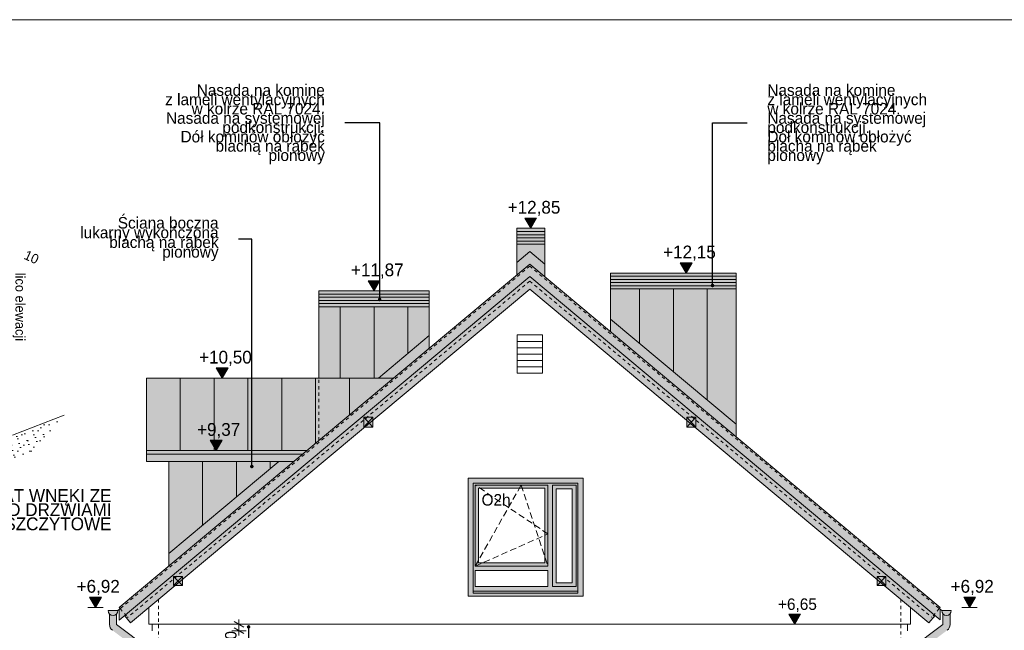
# Model space of a CAD drawing. Extents: x -149893 to 127691, y 5328 to 37028.
# Tile 22 of 88: x -58772 to -43348, y 27469 to 37028. Entities that reach past the tile are written whole.
import ezdxf

# ---------------------------------------------------------------- set-up
doc = ezdxf.new("R2010")
doc.units = 0
doc.header["$MEASUREMENT"] = 0
doc.linetypes.add('Hidden Line', pattern=[100, 50, -50])
doc.linetypes.add('Krawędzie ukryte', pattern=[150, 100, -50])
for name, color, linetype, lineweight, true_color in [('ARCH dach_Nr_Pióra__2', 7, 'Continuous', 13, 0x7f7f7f), ('arch izolacje_Nr_Pióra__9', 7, 'Continuous', 13, 0x3dad99), ('Arch kolorystyka_Nr_Pióra__74', 7, 'Continuous', 20, 0xe4ad2c), ('Arch kolorystyka_Nr_Pióra__81', 7, 'Continuous', 13, 0x6a6a6a), ('Arch okna_Nr_Pióra__2', 7, 'Continuous', 13, 0x7f7f7f), ('Arch okna_Nr_Pióra__82', 7, 'Continuous', 20, 0xaaaaaa)]:
    doc.layers.add(name, color=color, linetype=linetype, lineweight=lineweight, true_color=true_color)
for name, color, linetype, lineweight in [('arch izolacje_Nr_Pióra__5', 7, 'Continuous', 13), ('Arch okna_Nr_Pióra__100', 2, 'Continuous', 13), ('Arch okna_Nr_Pióra__5', 7, 'Continuous', 13), ('Arch opisy okien_Nr_Pióra__21', 7, 'Continuous', 13), ('Arch opisy_Nr_Pióra__1', 7, 'Continuous', 25), ('Arch opisy_Nr_Pióra__21', 7, 'Continuous', 13), ('ARCH TABELA_Nr_Pióra__21', 7, 'Continuous', 13), ('Arch wymiary_Nr_Pióra__21', 7, 'Continuous', 13), ('Arch wymiary_Nr_Pióra__5', 7, 'Continuous', 13), ('INWENT DACH_Nr_Pióra__21', 7, 'Continuous', 13), ('INWENT KONST. DREWNIANA_Nr_Pióra__21', 7, 'Continuous', 13), ('INWENT ODWODNIENIE_Nr_Pióra__21', 7, 'Continuous', 13), ('INWENT. OKNA_Nr_Pióra__5', 7, 'Continuous', 13), ('INWENT.ŚCIANY_Nr_Pióra__5', 7, 'Continuous', 13)]:
    doc.layers.add(name, color=color, linetype=linetype, lineweight=lineweight)
doc.layers.add('Arch wymiary', color=7, linetype='Continuous')
doc.styles.add('GENERATED_STYLE_1', font='txt')
doc.styles.add('GENERATED_STYLE_3', font='txt')
doc.styles.add('GENERATED_STYLE_4', font='txt')
doc.styles.add('GENERATED_STYLE_8', font='txt')
doc.dimstyles.new('GENERATED_STYLE__6', dxfattribs={"dimtxt": 179.999995, "dimasz": 114, "dimexe": 0.18, "dimexo": 0, "dimgap": 0.09, "dimtad": 1, "dimdec": 0, "dimlfac": 0.1, "dimzin": 0, "dimdsep": 46, "dimtxsty": 'GENERATED_STYLE_3', "dimblk": 'ARROWHEAD_2', "dimblk1": 'ARROWHEAD_2', "dimblk2": 'ARROWHEAD_2', "dimcen": 0.09, "dimclrd": 7, "dimclre": 7, "dimclrt": 7, "dimazin": 0, "dimtfac": 1, "dimtdec": 4, "dimtmove": 0, "dimatfit": 3, "dimfxl": 0, "dimtolj": 1, "dimtzin": 0, "dimarcsym": 0})
doc.dimstyles.new('GENERATED_STYLE__8', dxfattribs={"dimtxt": 0.18, "dimasz": 109.44, "dimexe": 0.18, "dimexo": 0.0625, "dimgap": 0.09, "dimtad": 0, "dimtih": 1, "dimtoh": 1, "dimdec": 4, "dimzin": 0, "dimdsep": 46, "dimcen": 0.09, "dimadec": 0, "dimazin": 0, "dimtfac": 1, "dimtdec": 4, "dimtmove": 0, "dimatfit": 3, "dimldrblk": 'ARROWHEAD_11', "dimfxl": 0, "dimtolj": 1, "dimtzin": 0, "dimarcsym": 0})

# ---------------------------------------------------------------- blocks, each defined once
blk = doc.blocks.new('Wymiary_42', base_point=(-50767, 33763))
at = {"layer": 'Arch wymiary_Nr_Pióra__21', "linetype": 'Continuous'}
blk.add_hatch(color=256, dxfattribs=at).paths.add_polyline_path([(-50767, 33763), (-50860, 33923), (-50674, 33923)], flags=0)
for p, q in [((-50767, 33763), (-50860, 33923)), ((-50860, 33923), (-50674, 33923)), ((-50674, 33923), (-50767, 33763)), ((-50767, 33763), (-50887, 33763)), ((-50767, 33763), (-50647, 33763))]:
    blk.add_line(p, q, dxfattribs=at)
at = {"layer": 'Arch wymiary_Nr_Pióra__21', "insert": (-51128, 33955), "char_height": 200, "attachment_point": 7, "style": 'GENERATED_STYLE_1'}
blk.add_mtext('{+12,85}', dxfattribs=at)
blk = doc.blocks.new('Wymiary_43', base_point=(-48332, 33063))
at = {"layer": 'Arch wymiary_Nr_Pióra__21', "linetype": 'Continuous'}
blk.add_hatch(color=256, dxfattribs=at).paths.add_polyline_path([(-48332, 33063), (-48425, 33223), (-48239, 33223)], flags=0)
for p, q in [((-48332, 33063), (-48425, 33223)), ((-48425, 33223), (-48239, 33223)), ((-48239, 33223), (-48332, 33063)), ((-48332, 33063), (-48452, 33063)), ((-48332, 33063), (-48212, 33063))]:
    blk.add_line(p, q, dxfattribs=at)
at = {"layer": 'Arch wymiary_Nr_Pióra__21', "insert": (-48693, 33255), "char_height": 200, "attachment_point": 7, "style": 'GENERATED_STYLE_1'}
blk.add_mtext('{+12,15}', dxfattribs=at)
blk = doc.blocks.new('Wymiary_44', base_point=(-53222, 32783))
at = {"layer": 'Arch wymiary_Nr_Pióra__21', "linetype": 'Continuous'}
blk.add_hatch(color=256, dxfattribs=at).paths.add_polyline_path([(-53222, 32783), (-53315, 32943), (-53129, 32943)], flags=0)
for p, q in [((-53222, 32783), (-53315, 32943)), ((-53315, 32943), (-53129, 32943)), ((-53129, 32943), (-53222, 32783)), ((-53222, 32783), (-53342, 32783)), ((-53222, 32783), (-53102, 32783))]:
    blk.add_line(p, q, dxfattribs=at)
at = {"layer": 'Arch wymiary_Nr_Pióra__21', "insert": (-53583, 32975), "char_height": 200, "attachment_point": 7, "style": 'GENERATED_STYLE_1'}
blk.add_mtext('{+11,87}', dxfattribs=at)
blk = doc.blocks.new('Wymiary_45', base_point=(-55600, 31416))
at = {"layer": 'Arch wymiary_Nr_Pióra__21', "linetype": 'Continuous'}
blk.add_hatch(color=256, dxfattribs=at).paths.add_polyline_path([(-55600, 31416), (-55693, 31576), (-55508, 31576)], flags=0)
for p, q in [((-55600, 31416), (-55693, 31576)), ((-55693, 31576), (-55508, 31576)), ((-55508, 31576), (-55600, 31416)), ((-55600, 31416), (-55720, 31416)), ((-55600, 31416), (-55480, 31416))]:
    blk.add_line(p, q, dxfattribs=at)
at = {"layer": 'Arch wymiary_Nr_Pióra__21', "insert": (-55962, 31608), "char_height": 200, "attachment_point": 7, "style": 'GENERATED_STYLE_1'}
blk.add_mtext('{+10,50}', dxfattribs=at)
blk = doc.blocks.new('Wymiary_46', base_point=(-55696, 30284))
at = {"layer": 'Arch wymiary_Nr_Pióra__21', "linetype": 'Continuous'}
blk.add_hatch(color=256, dxfattribs=at).paths.add_polyline_path([(-55696, 30284), (-55789, 30444), (-55603, 30444)], flags=0)
for p, q in [((-55696, 30284), (-55789, 30444)), ((-55789, 30444), (-55603, 30444)), ((-55603, 30444), (-55696, 30284)), ((-55696, 30284), (-55816, 30284)), ((-55696, 30284), (-55576, 30284))]:
    blk.add_line(p, q, dxfattribs=at)
at = {"layer": 'Arch wymiary_Nr_Pióra__21', "insert": (-55994, 30476), "char_height": 200, "attachment_point": 7, "style": 'GENERATED_STYLE_1'}
blk.add_mtext('{+9,37}', dxfattribs=at)
blk = doc.blocks.new('Wymiary_59', base_point=(-43893, 27828))
at = {"layer": 'Arch wymiary_Nr_Pióra__21', "linetype": 'Continuous'}
blk.add_hatch(color=256, dxfattribs=at).paths.add_polyline_path([(-43893, 27828), (-43985, 27988), (-43800, 27988)], flags=0)
for p, q in [((-43893, 27828), (-43985, 27988)), ((-43985, 27988), (-43800, 27988)), ((-43800, 27988), (-43893, 27828)), ((-43893, 27828), (-44013, 27828)), ((-43893, 27828), (-43773, 27828))]:
    blk.add_line(p, q, dxfattribs=at)
at = {"layer": 'Arch wymiary_Nr_Pióra__21', "insert": (-44190, 28020), "char_height": 200, "attachment_point": 7, "style": 'GENERATED_STYLE_1'}
blk.add_mtext('{+6,92}', dxfattribs=at)
blk = doc.blocks.new('Wymiary_60', base_point=(-57584, 27828))
at = {"layer": 'Arch wymiary_Nr_Pióra__21', "linetype": 'Continuous'}
blk.add_hatch(color=256, dxfattribs=at).paths.add_polyline_path([(-57584, 27828), (-57677, 27988), (-57491, 27988)], flags=0)
for p, q in [((-57584, 27828), (-57677, 27988)), ((-57677, 27988), (-57491, 27988)), ((-57491, 27988), (-57584, 27828)), ((-57584, 27828), (-57704, 27828)), ((-57584, 27828), (-57464, 27828))]:
    blk.add_line(p, q, dxfattribs=at)
at = {"layer": 'Arch wymiary_Nr_Pióra__21', "insert": (-57881, 28020), "char_height": 200, "attachment_point": 7, "style": 'GENERATED_STYLE_1'}
blk.add_mtext('{+6,92}', dxfattribs=at)
blk = doc.blocks.new('*D419')
at = {"layer": 'Arch wymiary_Nr_Pióra__5', "linetype": 'Continuous'}
for p, q in [((-55337, 27563), (-55337, 27636)), ((-55225, 27563), (-55450, 27563)), ((-55225, 27463), (-55450, 27463)), ((-55262, 27520), (-55412, 27606)), ((-55412, 27506), (-55262, 27420)), ((-55337, 27463), (-55337, 27563)), ((-55337, 27389), (-55337, 27463))]:
    blk.add_line(p, q, dxfattribs=at)
at = {"layer": 'Arch wymiary_Nr_Pióra__5', "insert": (-55373, 27189), "char_height": 180, "attachment_point": 7, "rotation": 90, "style": 'GENERATED_STYLE_3'}
blk.add_mtext('{10}', dxfattribs=at)
blk = doc.blocks.new('ARROWHEAD_2')
at = {"color": 0, "linetype": 'Continuous', "lineweight": 0}
for p, q in [((0, 0), (-1, 0)), ((-0.38, -0.66), (0.38, 0.66))]:
    blk.add_line(p, q, dxfattribs=at)
blk = doc.blocks.new('Wymiary_107', base_point=(-46630, 27563))
at = {"layer": 'Arch wymiary_Nr_Pióra__5', "linetype": 'Continuous'}
blk.add_hatch(color=256, dxfattribs=at).paths.add_polyline_path([(-46630, 27563), (-46723, 27723), (-46538, 27723)], flags=0)
for p, q in [((-46630, 27563), (-46723, 27723)), ((-46723, 27723), (-46538, 27723)), ((-46538, 27723), (-46630, 27563)), ((-46630, 27563), (-46750, 27563)), ((-46630, 27563), (-46510, 27563))]:
    blk.add_line(p, q, dxfattribs=at)
at = {"layer": 'Arch wymiary_Nr_Pióra__5', "insert": (-46893, 27755), "char_height": 180, "attachment_point": 7, "style": 'GENERATED_STYLE_3'}
blk.add_mtext('{+6,65}', dxfattribs=at)
blk = doc.blocks.new('ARROWHEAD_11')
at = {"color": 0, "linetype": 'Continuous', "lineweight": 0}
blk.add_line((0, 0), (-1, 0), dxfattribs=at)
at = {"color": 0, "linetype": 'Continuous', "lineweight": 0, "const_width": 0.25, "flags": 128}
blk.add_lwpolyline([(-0.125, 0, 1), (0.125, 0, 1)], format="xyb", close=True, dxfattribs=at)

msp = doc.modelspace()

# ---------------------------------------------------------------- hatches: boundary and pattern name
at = {"layer": 'Arch kolorystyka_Nr_Pióra__74', "linetype": 'Continuous'}
msp.add_hatch(color=256, dxfattribs=at).paths.add_polyline_path([(-57035.9, 27585.4), (-56333, 28172.8), (-56221.9, 28172.8), (-56221.9, 28265.6), (-53371.4, 30647.8), (-53241.9, 30647.8), (-53241.9, 30756), (-50781.9, 32811.8), (-48321.9, 30756), (-48321.9, 30647.8), (-48192.5, 30647.8), (-45341.9, 28265.6), (-45341.9, 28172.8), (-45230.9, 28172.8), (-44527.9, 27585.4), (-44431.8, 27700.5), (-50781.9, 33007.3), (-57132.1, 27700.5)], flags=0)
at = {"layer": 'Arch kolorystyka_Nr_Pióra__81', "linetype": 'Continuous'}
for points in [[(-57216.1, 27630.3), (-57216.1, 27793.2), (-57196.9, 27809.2), (-57213, 27828.4), (-56436.9, 28476.9), (-56436.9, 30111.6), (-56786.9, 30111.6), (-56786.9, 31416.1), (-54086.9, 31416.1), (-54086.9, 32782.8), (-52356.9, 32782.8), (-52356.9, 31886.6), (-50986.9, 33031.5), (-50986.9, 33762.8), (-50546.9, 33762.8), (-50546.9, 33006.4), (-49516.9, 32145.7), (-49516.9, 33062.8), (-47546.9, 33062.8), (-47546.9, 30499.3), (-44350.9, 27828.4), (-44366.9, 27809.2), (-44351.6, 27796.4), (-44351.6, 27633.5), (-44427.7, 27697.1), (-50781.9, 33007.3)], [(-57385.3, 27777.2, 0.189103), (-57365.3, 27726.2), (-57365.3, 27557.3, 0.2367763), (-57321.1, 27469.2), (-56786.9, 27070.8), (-56786.9, 19612.8), (-56676.9, 19612.8), (-56676.9, 20652.8), (-56746.9, 20652.8), (-56746.9, 27178.2), (-57255.3, 27557.3), (-57255.3, 27726.2, 0.189103), (-57235.3, 27777.2)], [(-44886.9, 19542.8), (-44776.9, 19542.8), (-44776.9, 27070.8), (-44242.8, 27469.2, 0.2367763), (-44198.6, 27557.3), (-44198.6, 27726.2, 0.189103), (-44178.6, 27777.2), (-44328.6, 27777.2, 0.189103), (-44308.6, 27726.2), (-44308.6, 27557.3), (-44816.9, 27178.2), (-44816.9, 20652.8), (-44886.9, 20652.8)]]:
    msp.add_hatch(color=256, dxfattribs=at).paths.add_polyline_path(points, flags=0)
at = {"layer": 'Arch okna_Nr_Pióra__100', "linetype": 'Continuous'}
h = msp.add_hatch(color=256, dxfattribs=at)
h.paths.add_polyline_path([(-51746.9, 28002.8), (-49946.9, 28002.8), (-49946.9, 29852.8), (-51746.9, 29852.8)], flags=0)
h.paths.add_polyline_path([(-51666.9, 28052.8), (-50026.9, 28052.8), (-50026.9, 29772.8), (-51666.9, 29772.8)], flags=0)
h = msp.add_hatch(color=256, dxfattribs=at)
h.paths.add_polyline_path([(-50426.9, 28152.8), (-50056.9, 28152.8), (-50056.9, 29742.8), (-50426.9, 29742.8)], flags=0)
h.paths.add_polyline_path([(-50366.9, 29682.8), (-50366.9, 28212.8), (-50116.9, 28212.8), (-50116.9, 29682.8)], flags=0)
at = {"layer": 'Arch okna_Nr_Pióra__2', "linetype": 'Continuous'}
h = msp.add_hatch(dxfattribs=at)
h.set_pattern_fill('Carpet', color=256, style=0, pattern_type=2)
h.set_pattern_definition([(45, (0, 300), (-95.45942, 95.45942), [0, -90, 0, -135]), (110, (300, 300), (126.8585, 46.17272), [0, -66, 0, -114])])
h.paths.add_polyline_path([(-63563.4, 28725.2), (-58076.9, 30835.4), (-58573.6, 30258.7), (-62750.6, 28684.2)], flags=0)
at = {"layer": 'Arch okna_Nr_Pióra__82', "linetype": 'Continuous'}
h = msp.add_hatch(color=256, dxfattribs=at)
h.paths.add_polyline_path([(-51666.9, 28052.8), (-50026.9, 28052.8), (-50026.9, 29772.8), (-51666.9, 29772.8)], flags=0)
h.paths.add_polyline_path([(-50496.9, 28152.8), (-51636.9, 28152.8), (-51636.9, 28402.8), (-50496.9, 28402.8)], flags=0)
h.paths.add_polyline_path([(-50546.9, 28522.8), (-51586.9, 28522.8), (-51586.9, 29692.8), (-50546.9, 29692.8)], flags=0)
h.paths.add_polyline_path([(-50056.9, 28152.8), (-50426.9, 28152.8), (-50426.9, 29742.8), (-50056.9, 29742.8)], flags=0)

# ---------------------------------------------------------------- linework, layer by layer
at = {"layer": 'ARCH dach_Nr_Pióra__2', "linetype": 'Continuous'}
for p, q in [((-50546.9, 33712.8), (-50986.9, 33712.8)), ((-50546.9, 33662.8), (-50986.9, 33662.8)), ((-50546.9, 33612.8), (-50986.9, 33612.8)), ((-50546.9, 33562.8), (-50986.9, 33562.8)), ((-50546.9, 33512.8), (-50986.9, 33512.8)), ((-50781.9, 33398.3), (-50986.9, 33227)), ((-50781.9, 33398.3), (-50546.9, 33201.9)), ((-47546.9, 33012.8), (-49516.9, 33012.8)), ((-47546.9, 32962.8), (-49516.9, 32962.8)), ((-47546.9, 32912.8), (-49516.9, 32912.8)), ((-47546.9, 32862.8), (-49516.9, 32862.8)), ((-52356.9, 32732.8), (-54086.9, 32732.8)), ((-47546.9, 32812.8), (-49516.9, 32812.8)), ((-49061.9, 31960.9), (-49061.9, 32812.8)), ((-48531.9, 31518), (-48531.9, 32812.8)), ((-48001.9, 31075.1), (-48001.9, 32812.8)), ((-52356.9, 32682.8), (-54086.9, 32682.8)), ((-52356.9, 32632.8), (-54086.9, 32632.8)), ((-52356.9, 32582.8), (-54086.9, 32582.8)), ((-52356.9, 32532.8), (-54086.9, 32532.8)), ((-53751.9, 31416.1), (-53751.9, 32532.8)), ((-53221.9, 31416.1), (-53221.9, 32532.8)), ((-52691.9, 31802.1), (-52691.9, 32532.8)), ((-49516.9, 32341.1), (-47546.9, 30694.8)), ((-52356.9, 32082.1), (-53153.9, 31416.1)), ((-50581.9, 31992.8), (-50981.9, 31992.8)), ((-50581.9, 31892.8), (-50981.9, 31892.8)), ((-50581.9, 31792.8), (-50981.9, 31792.8)), ((-50581.9, 31692.8), (-50981.9, 31692.8)), ((-50581.9, 31592.8), (-50981.9, 31592.8)), ((-56256.9, 31416.1), (-56256.9, 30284.3)), ((-55726.9, 31416.1), (-55726.9, 30284.3)), ((-55196.9, 31416.1), (-55196.9, 30284.3)), ((-54666.9, 31416.1), (-54666.9, 30284.3)), ((-54136.9, 31416.1), (-54136.9, 30399)), ((-53606.9, 31416.1), (-53606.9, 30842)), ((-54714.8, 30111.6), (-56436.9, 28672.4)), ((-55906.9, 30111.6), (-55906.9, 29115.3)), ((-55376.9, 30111.6), (-55376.9, 29558.3)), ((-54846.9, 30111.6), (-54846.9, 30001.2))]:
    msp.add_line(p, q, dxfattribs=at)
at = {"layer": 'arch izolacje_Nr_Pióra__5', "linetype": 'Continuous'}
msp.add_line((-58887.5, 30523.6), (-58076.9, 30835.4), dxfattribs=at)
at = {"layer": 'arch izolacje_Nr_Pióra__9', "linetype": 'Continuous'}
for p, q in [((-51746.9, 29852.8), (-49946.9, 29852.8)), ((-51746.9, 29852.8), (-51746.9, 28002.8)), ((-49946.9, 29852.8), (-49946.9, 28002.8)), ((-51746.9, 28002.8), (-49946.9, 28002.8)), ((-56746.9, 27826.9), (-56746.9, 27562.8)), ((-44816.9, 27826.9), (-44816.9, 27562.8)), ((-56746.9, 27562.8), (-44816.9, 27562.8)), ((-56696.9, 27562.8), (-56696.9, 27462.8)), ((-44866.9, 27462.8), (-44866.9, 27562.8))]:
    msp.add_line(p, q, dxfattribs=at)
at = {"layer": 'Arch okna_Nr_Pióra__5', "linetype": 'Krawędzie ukryte'}
for p, q in [((-50496.9, 28977.8), (-51636.9, 29742.8)), ((-51636.9, 28472.8), (-50916.9, 29742.8)), ((-50916.9, 29742.8), (-50496.9, 28472.8)), ((-51636.9, 28472.8), (-50496.9, 28977.8))]:
    msp.add_line(p, q, dxfattribs=at)
at = {"layer": 'Arch okna_Nr_Pióra__5', "linetype": 'Continuous'}
for p, q in [((-51636.9, 29742.8), (-50496.9, 29742.8)), ((-51636.9, 29742.8), (-51636.9, 28472.8)), ((-51586.9, 29692.8), (-51586.9, 28522.8)), ((-51586.9, 29692.8), (-50546.9, 29692.8)), ((-50546.9, 28522.8), (-50546.9, 29692.8)), ((-50496.9, 28472.8), (-50496.9, 29742.8)), ((-50426.9, 29742.8), (-50056.9, 29742.8)), ((-50426.9, 28152.8), (-50426.9, 29742.8)), ((-50366.9, 28212.8), (-50366.9, 29682.8)), ((-50366.9, 29682.8), (-50116.9, 29682.8)), ((-50116.9, 28212.8), (-50116.9, 29682.8)), ((-50056.9, 28152.8), (-50056.9, 29742.8)), ((-51636.9, 28472.8), (-50496.9, 28472.8)), ((-51636.9, 28402.8), (-50496.9, 28402.8)), ((-51636.9, 28402.8), (-51636.9, 28152.8)), ((-51586.9, 28522.8), (-50546.9, 28522.8)), ((-50496.9, 28152.8), (-50496.9, 28402.8)), ((-51636.9, 28152.8), (-50496.9, 28152.8)), ((-50426.9, 28152.8), (-50056.9, 28152.8)), ((-50366.9, 28212.8), (-50116.9, 28212.8))]:
    msp.add_line(p, q, dxfattribs=at)
at = {"layer": 'ARCH TABELA_Nr_Pióra__21', "linetype": 'Continuous'}
msp.add_line((-67105, 37028.4), (-25305, 37028.4), dxfattribs=at)
at = {"layer": 'INWENT DACH_Nr_Pióra__21', "linetype": 'Continuous'}
for p, q in [((-50781.9, 33202.8), (-57213, 27828.4)), ((-50781.9, 33202.8), (-44350.9, 27828.4)), ((-50781.9, 33007.3), (-57216.1, 27630.3)), ((-50781.9, 33007.3), (-44351.6, 27633.5)), ((-57035.9, 27585.4), (-50781.9, 32811.8)), ((-44527.9, 27585.4), (-50781.9, 32811.8)), ((-56786.9, 30111.6), (-56786.9, 31416.1)), ((-56786.9, 31416.1), (-52920, 31416.1)), ((-56786.9, 30284.3), (-54274.3, 30284.3)), ((-56786.9, 30224.3), (-54346.1, 30224.3)), ((-56786.9, 30111.6), (-54480.9, 30111.6)), ((-57196.9, 27809.2), (-57235.3, 27777.2)), ((-57216.1, 27630.3), (-57216.1, 27793.2)), ((-57196.9, 27809.2), (-57213, 27828.4)), ((-44366.9, 27809.2), (-44350.9, 27828.4)), ((-44366.9, 27809.2), (-44328.6, 27777.2)), ((-44351.6, 27633.5), (-44351.6, 27796.4)), ((-57132.1, 27700.5), (-57035.9, 27585.4)), ((-44431.8, 27700.5), (-44527.9, 27585.4))]:
    msp.add_line(p, q, dxfattribs=at)
for centre in [(-57310.3, 27777.2), (-44253.6, 27777.2)]:
    msp.add_arc(centre, 75, 180, 0, dxfattribs=at)
at = {"layer": 'INWENT KONST. DREWNIANA_Nr_Pióra__21', "linetype": 'Hidden Line'}
for p, q in [((-50781.9, 33170.2), (-57196.9, 27809.2)), ((-50781.9, 33170.2), (-44366.9, 27809.2)), ((-50781.9, 32935.7), (-57081.5, 27671.1)), ((-50781.9, 32935.7), (-44482.4, 27671.1)), ((-57196.9, 27809.2), (-57081.5, 27671.1)), ((-44366.9, 27809.2), (-44482.4, 27671.1))]:
    msp.add_line(p, q, dxfattribs=at)
at = {"layer": 'INWENT KONST. DREWNIANA_Nr_Pióra__21', "linetype": 'Continuous'}
for p, q in [((-53241.9, 30647.8), (-53381.9, 30807.8)), ((-53381.9, 30807.8), (-53241.9, 30807.8)), ((-53381.9, 30647.8), (-53241.9, 30807.8)), ((-53381.9, 30647.8), (-53381.9, 30807.8)), ((-53241.9, 30807.8), (-53241.9, 30647.8)), ((-48321.9, 30647.8), (-48181.9, 30807.8)), ((-48181.9, 30807.8), (-48321.9, 30807.8)), ((-48181.9, 30647.8), (-48321.9, 30807.8)), ((-48321.9, 30807.8), (-48321.9, 30647.8)), ((-48181.9, 30647.8), (-48181.9, 30807.8)), ((-53241.9, 30647.8), (-53381.9, 30647.8)), ((-48321.9, 30647.8), (-48181.9, 30647.8)), ((-56221.9, 28172.8), (-56361.9, 28312.8)), ((-56221.9, 28312.8), (-56361.9, 28312.8)), ((-56361.9, 28172.8), (-56221.9, 28312.8)), ((-56361.9, 28312.8), (-56361.9, 28172.8)), ((-56221.9, 28172.8), (-56221.9, 28312.8)), ((-45341.9, 28172.8), (-45201.9, 28312.8)), ((-45201.9, 28172.8), (-45341.9, 28312.8)), ((-45341.9, 28312.8), (-45201.9, 28312.8)), ((-45341.9, 28172.8), (-45341.9, 28312.8)), ((-45201.9, 28312.8), (-45201.9, 28172.8)), ((-56361.9, 28172.8), (-56221.9, 28172.8)), ((-45201.9, 28172.8), (-45341.9, 28172.8))]:
    msp.add_line(p, q, dxfattribs=at)
at = {"layer": 'INWENT ODWODNIENIE_Nr_Pióra__21', "linetype": 'Continuous'}
for p, q in [((-57385.3, 27777.2), (-57235.3, 27777.2)), ((-44178.6, 27777.2), (-44328.6, 27777.2)), ((-57365.3, 27726.2), (-57365.3, 27557.3)), ((-57255.3, 27726.2), (-57255.3, 27557.3)), ((-44308.6, 27726.2), (-44308.6, 27557.3)), ((-44198.6, 27726.2), (-44198.6, 27557.3)), ((-57255.3, 27557.3), (-56746.9, 27178.2)), ((-44308.6, 27557.3), (-44816.9, 27178.2))]:
    msp.add_line(p, q, dxfattribs=at)
for centre, start, end in [((-57255.3, 27557.3), 180, 233.28385), ((-44308.6, 27557.3), 306.71615, 0)]:
    msp.add_arc(centre, 110, start, end, dxfattribs=at)
at = {"layer": 'INWENT. OKNA_Nr_Pióra__5', "linetype": 'Continuous'}
for p, q in [((-51666.9, 28052.8), (-51666.9, 28082.8)), ((-50026.9, 28052.8), (-50026.9, 28082.8)), ((-51666.9, 28052.8), (-50026.9, 28052.8))]:
    msp.add_line(p, q, dxfattribs=at)
at = {"layer": 'INWENT.ŚCIANY_Nr_Pióra__5', "linetype": 'Continuous'}
for p, q in [((-50546.9, 33762.8), (-50986.9, 33762.8)), ((-50986.9, 33762.8), (-50986.9, 33031.5)), ((-50986.9, 33762.8), (-50546.9, 33762.8)), ((-50546.9, 33762.8), (-50546.9, 33006.4)), ((-49516.9, 33062.8), (-49516.9, 32145.7)), ((-49516.9, 33062.8), (-49116.9, 33062.8)), ((-49116.9, 33062.8), (-47546.9, 33062.8)), ((-47546.9, 30499.3), (-47546.9, 33062.8)), ((-54086.9, 32782.8), (-52356.9, 32782.8)), ((-54086.9, 31416.1), (-54086.9, 32782.8)), ((-52356.9, 32782.8), (-52356.9, 31886.6)), ((-50981.9, 32092.8), (-50981.9, 31492.8)), ((-50581.9, 32092.8), (-50981.9, 32092.8)), ((-50581.9, 31492.8), (-50581.9, 32092.8)), ((-50981.9, 31492.8), (-50581.9, 31492.8)), ((-56436.9, 30111.6), (-56436.9, 28476.9)), ((-51666.9, 29772.8), (-50026.9, 29772.8)), ((-51666.9, 28082.8), (-51666.9, 29772.8)), ((-50026.9, 28082.8), (-50026.9, 29772.8)), ((-51666.9, 28082.8), (-50026.9, 28082.8))]:
    msp.add_line(p, q, dxfattribs=at)
at = {"layer": 'INWENT.ŚCIANY_Nr_Pióra__5', "linetype": 'Hidden Line'}
for p, q in [((-54086.9, 30440.8), (-54086.9, 31416.1)), ((-56596.9, 27952.3), (-56596.9, 20802.8)), ((-44966.9, 27952.3), (-44966.9, 20802.8))]:
    msp.add_line(p, q, dxfattribs=at)

# ---------------------------------------------------------------- block references
at = {"layer": 'Arch wymiary', "linetype": 'Continuous'}
for name, p in [('Wymiary_42', (-50766.9, 33762.8)), ('Wymiary_43', (-48331.9, 33062.8)), ('Wymiary_44', (-53221.9, 32782.8)), ('Wymiary_45', (-55600.3, 31416.1)), ('Wymiary_46', (-55696.1, 30284.3)), ('Wymiary_60', (-57583.7, 27828.4)), ('Wymiary_59', (-43892.7, 27828.4)), ('Wymiary_107', (-46630.5, 27562.8))]:
    msp.add_blockref(name, p, dxfattribs=at)

# ---------------------------------------------------------------- texts
at = {"layer": 'Arch opisy okien_Nr_Pióra__21', "linetype": 'Continuous', "insert": (-51536.9, 29601.7), "char_height": 180, "attachment_point": 1, "style": 'GENERATED_STYLE_8'}
msp.add_mtext('{O2h}', dxfattribs=at)
at = {"layer": 'Arch opisy_Nr_Pióra__1', "linetype": 'Continuous', "insert": (-57334.4, 29678.9), "char_height": 200, "width": 4696.348, "attachment_point": 3, "line_spacing_factor": 0.664862, "style": 'GENERATED_STYLE_4'}
msp.add_mtext('{SCHEMAT WNĘKI ZE \\PSKOSEM Z BOKU I NAD DRZWIAMI\\PELEWACJE SZCZYTOWE}', dxfattribs=at)
at = {"layer": 'Arch opisy_Nr_Pióra__21', "linetype": 'Continuous', "char_height": 180, "width": 2470.03, "style": 'GENERATED_STYLE_4'}
for s, insert, attachment_point, line_spacing_factor in [('{Nasada na komine \\Pz lameli wentylacyjnych\\Pw kolrze RAL 7024.\\PNasada na systemowej \\Ppodkonstrukcji.\\PDół kominów obłożyć \\Pblachą na rąbek pionowy}', (-53992, 35389), 6, 0.485413), ('{Nasada na komine \\Pz lameli wentylacyjnych\\Pw kolrze RAL 7024.\\PNasada na systemowej \\Ppodkonstrukcji.\\PDół kominów obłożyć \\Pblachą na rąbek pionowy}', (-47060.3, 35389), 4, 0.485413), ('{Ściana boczna\\Plukarny wykończona \\Pblachą na rąbek pionowy}', (-55657, 33594), 6, 0.505748)]:
    msp.add_mtext(s, dxfattribs=dict(at, insert=insert, attachment_point=attachment_point, line_spacing_factor=line_spacing_factor))
at = {"layer": 'Arch wymiary_Nr_Pióra__21', "linetype": 'Continuous', "char_height": 150, "style": 'GENERATED_STYLE_1'}
for s, insert, attachment_point, rotation in [('{10}', (-58720.4, 33287.2), 7, 335.64526), ('{lico elewacji}', (-58883.5, 31996.2), 9, 270)]:
    msp.add_mtext(s, dxfattribs=dict(at, insert=insert, attachment_point=attachment_point, rotation=rotation))

# ---------------------------------------------------------------- dimensions: what is measured, and where the dimension line sits
at = {"layer": 'Arch wymiary', "linetype": 'Continuous'}
dim = msp.add_linear_dim(base=(-55337.3, 27462.8), p1=(-55184.5, 27462.8), p2=(-55095.4, 27562.8), angle=90, dimstyle='GENERATED_STYLE__6', dxfattribs=at)
dim.commit()
dim.dimension.update_dxf_attribs({"geometry": '*D419', "text_midpoint": (-55463.3, 27325.7)})

# ---------------------------------------------------------------- leaders
at = {"layer": 'Arch opisy_Nr_Pióra__21', "linetype": 'Continuous', "annotation_type": 0, "has_hookline": 1, "hookline_direction": 1}
for points, text_width in [([(-53133.1, 32648.7), (-53133.1, 35414.8), (-53678.5, 35414.8)], 2228.6), ([(-47919.1, 32867.8), (-47919.1, 35414.8), (-47373.7, 35414.8)], 2228.6), ([(-55136.1, 30033.1), (-55136.1, 33595.1), (-55343.5, 33595.1)], 2228.6), ([(-55186.9, 27522.6), (-55186.9, 26063.4), (-57012.6, 26063.4)], 1782.9)]:
    msp.add_leader(points, dimstyle='GENERATED_STYLE__8', dxfattribs=dict(at, text_width=text_width))

doc.saveas('drawing.dxf')
